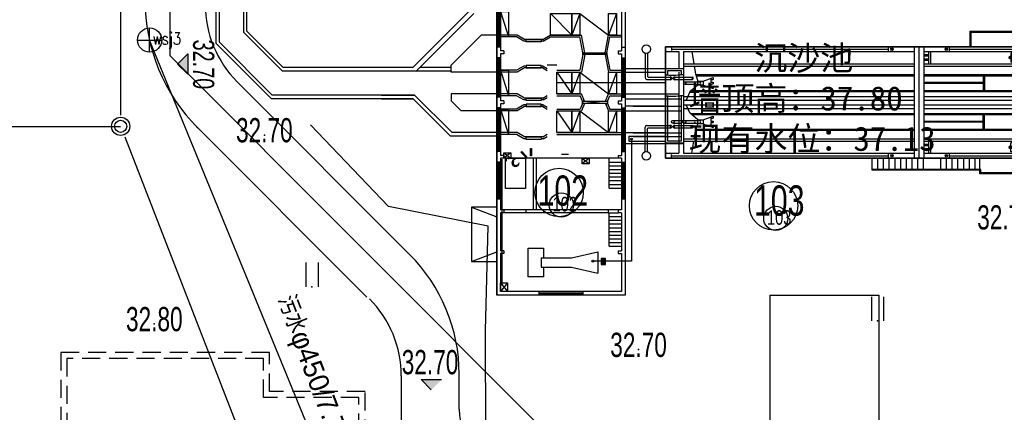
# Model space of a CAD drawing. Header units: millimetres. Extents: x 1371 to 38096, y 232 to 174236.
# Tile 74 of 84: x 19092 to 19173, y 87198 to 87230. Entities that reach past the tile are written whole.
import ezdxf
from ezdxf.enums import TextEntityAlignment as Align

# ---------------------------------------------------------------- set-up
doc = ezdxf.new("R2010")
doc.units = ezdxf.units.MM
doc.header["$LTSCALE"] = 10
doc.linetypes.add('DASHED', pattern=[0.75, 0.5, -0.25])
for name, color, linetype in [('0提标-单体内线', 31, 'Continuous'), ('0提标-单体外线', 1, 'Continuous'), ('0提标-单体编号-平面图', 3, 'Continuous'), ('0提标-单体编号-管线图', 2, 'Continuous'), ('dx', 8, 'Continuous'), ('LOCKUP', 7, 'Continuous'), ('厂内中水管', 4, '回用管'), ('原有管线', 7, 'Continuous'), ('图中说明', 7, 'Continuous'), ('污水', 180, 'Continuous'), ('雨水', 180, 'Continuous')]:
    doc.layers.add(name, color=color, linetype=linetype)
doc.styles.add('HZ', font='rs.shx', dxfattribs={"width": 0.8, "bigfont": 'hztxt.shx'})
doc.styles.add('SMEDI', font='smsim1.shx', dxfattribs={"width": 0.75, "bigfont": 'smfs.shx'})
doc.styles.add('songti', font='txt', dxfattribs={"width": 0.75})
doc.styles.get("Standard").update_dxf_attribs({"font": 'smsim.shx', "bigfont": 'smfs.shx'})
doc.styles.add('TSSD_Dimension', font='smsim.shx', dxfattribs={"width": 0.7, "bigfont": 'smfs.shx'})
doc.styles.add('宋体', font='smsim1.shx', dxfattribs={"bigfont": 'smfs.shx'})
doc.styles.add('黑体', font='smsim.shx', dxfattribs={"width": 0.75, "bigfont": 'smfs.shx'})
doc.linetypes.add('厂区污水管', pattern='A,4,-0.4,["WS",songti,S=0.4,R=0,X=-0.2,Y=-0.2],-0.4', length=4.8)
doc.linetypes.add('回用管', pattern='A,4,-0.5,["HY",songti,S=0.4,R=0,X=-0.2,Y=-0.2],-0.7', length=5.2)

# ---------------------------------------------------------------- blocks, each defined once
blk = doc.blocks.new('*U326')
at = {"extrusion": (0, 0, -1)}
blk.add_hatch(color=7, dxfattribs=at).paths.add_polyline_path([(-19124.866, 87200.45), (-19126.563, 87200.45), (-19125.715, 87199.602)])
at = {"layer": 'dx', "ltscale": 0.01, "extrusion": (0, 0, -1)}
blk.add_hatch(color=256, dxfattribs=at).paths.add_polyline_path([(-19105.585, 87227.355), (-19105.585, 87225.657), (-19104.736, 87226.506)])
blk = doc.blocks.new('污水')
at = {"layer": '污水'}
for p, q in [((0, -1), (0, 1)), ((-1, 0), (1, 0))]:
    blk.add_line(p, q, dxfattribs=at)
blk.add_circle((0, 0), 1, dxfattribs=at)
blk = doc.blocks.new('*U325')
at = {"layer": 'dx', "ltscale": 0.5, "extrusion": (0, 0, -1)}
for p, q in [((19105.585, 87227.355), (19104.736, 87226.506)), ((19105.585, 87227.355), (19105.585, 87225.657)), ((19105.585, 87225.657), (19104.736, 87226.506))]:
    blk.add_line(p, q, dxfattribs=at)
at = {"layer": 'dx', "ltscale": 0.5}
for p, q in [((19122.168, 87214.748), (19115.725, 87221.493)), ((19130.413, 87213.101), (19122.168, 87214.748)), ((19130.209, 87204.484), (19130.413, 87213.101)), ((19130.267, 87160.86), (19130.209, 87204.484))]:
    blk.add_line(p, q, dxfattribs=at)
at = {"layer": 'dx', "linetype": 'Continuous', "flags": 128}
for points in [[(19115.348, 87210.104), (19115.348, 87208.104)], [(19116.348, 87210.104), (19116.348, 87208.104)], [(19162.126, 87207.283), (19162.126, 87205.283)], [(19163.126, 87207.283), (19163.126, 87205.283)]]:
    blk.add_lwpolyline(points, dxfattribs=at)
at = {"layer": 'dx', "ltscale": 0.3}
for p in [(19111.907, 87220.64, 32.7), (19111.907, 87220.64, 32.7), (19115.848, 87208.104), (19162.626, 87205.283), (19102.806, 87205.036, 32.8), (19102.806, 87205.036, 32.8), (19142.856, 87202.913, 32.7), (19142.856, 87202.913, 32.7)]:
    blk.add_point(p, dxfattribs=at)
at = {"layer": '污水', "color": 8, "linetype": 'Continuous', "elevation": 32.577, "flags": 128}
blk.add_lwpolyline([(19135.994, 87146.682), (19102.417, 87228.487)], dxfattribs=at)
at = {"layer": '污水', "color": 8, "linetype": 'Continuous', "ltscale": 0.3}
blk.add_point((19102.417, 87228.487, 32.802), dxfattribs=at)
blk.add_blockref('污水', (19102.417, 87228.487, 32.577), dxfattribs=at)
at = {"layer": 'dx', "ltscale": 0.3, "style": '黑体', "width": 0.7}
for s, p in [('32.70', (19111.907, 87221.04, 32.7)), ('32.70', (19111.907, 87221.04, 32.7)), ('32.70', (19173.207, 87213.843, 32.7)), ('32.70', (19173.207, 87213.843, 32.7)), ('32.80', (19102.806, 87205.436, 32.8)), ('32.80', (19102.806, 87205.436, 32.8)), ('32.70', (19142.856, 87203.313, 32.7)), ('32.70', (19142.856, 87203.313, 32.7))]:
    blk.add_text(s, height=2, dxfattribs=at).set_placement(p, align=Align.MIDDLE)
at = {"layer": '污水', "color": 8, "linetype": 'Continuous', "ltscale": 0.3, "style": 'HZ', "width": 0.8}
blk.add_text('wsj3', height=1, dxfattribs=at).set_placement((19102.667, 87228.112, 32.802))
at = {"layer": '雨水', "color": 8, "linetype": 'Continuous', "ltscale": 0.3, "style": '宋体'}
blk.add_text('污水φ450/7.75      砼', height=1.65878, rotation=291.01273, dxfattribs=at).set_placement((19112.902, 87207.036, 25.55))
blk = doc.blocks.new('1111111111')
at = {"color": 8}
for p, q in [((18607.935, 87228.21), (18607.935, 87247.727)), ((18610.185, 87247.918), (18610.185, 87229.142)), ((18631.139, 87207.409), (18631.139, 87232.519)), ((18641.439, 87232.219), (18641.439, 87227.591)), ((18641.739, 87232.519), (18641.739, 87207.409)), ((18641.739, 87232.519), (18641.739, 87227.03)), ((18624.209, 87226.239), (18628.959, 87230.989)), ((18624.496, 87225.939), (18629.246, 87230.689)), ((18631.139, 87230.839), (18631.139, 87227.912)), ((18631.239, 87230.839), (18631.239, 87227.912)), ((18631.339, 87230.839), (18631.339, 87227.912)), ((18631.439, 87230.839), (18632.106, 87228.739)), ((18631.439, 87230.839), (18631.439, 87227.912)), ((18635.582, 87230.689), (18637.335, 87228.889)), ((18638.002, 87230.689), (18637.335, 87228.889)), ((18638.002, 87230.689), (18640.369, 87228.889)), ((18641.036, 87230.689), (18640.369, 87228.889)), ((18610.185, 87229.142), (18613.388, 87225.939)), ((18627.363, 87226.423), (18629.829, 87228.889)), ((18631.139, 87228.889), (18629.829, 87228.889)), ((18632.814, 87228.889), (18631.439, 87228.889)), ((18633.42, 87228.539), (18632.814, 87228.889)), ((18634.936, 87228.539), (18635.542, 87228.889)), ((18635.542, 87228.889), (18638.126, 87228.889)), ((18638.412, 87227.432), (18638.126, 87228.889)), ((18640.083, 87227.432), (18640.369, 87228.889)), ((18640.369, 87228.889), (18641.439, 87228.889)), ((18612.506, 87223.639), (18607.935, 87228.21)), ((18632.774, 87228.739), (18631.439, 87228.739)), ((18633.38, 87228.389), (18632.774, 87228.739)), ((18633.558, 87228.389), (18633.38, 87228.389)), ((18634.936, 87228.539), (18633.42, 87228.539)), ((18634.976, 87228.389), (18634.799, 87228.389)), ((18634.976, 87228.389), (18635.582, 87228.739)), ((18635.582, 87228.739), (18638.002, 87228.739)), ((18638.259, 87227.432), (18638.002, 87228.739)), ((18640.235, 87227.432), (18640.492, 87228.739)), ((18640.492, 87228.739), (18641.439, 87228.739)), ((18631.139, 87227.912), (18631.139, 87227.03)), ((18631.439, 87227.912), (18631.139, 87227.912)), ((18631.439, 87227.912), (18631.439, 87227.591)), ((18631.717, 87227.591), (18631.439, 87227.591)), ((18631.439, 87227.351), (18631.439, 87227.03)), ((18631.717, 87227.351), (18631.439, 87227.351)), ((18631.439, 87227.351), (18631.439, 87227.03)), ((18631.717, 87227.591), (18631.717, 87227.351)), ((18638.259, 87227.297), (18638.002, 87225.989)), ((18638.412, 87227.297), (18638.126, 87225.839)), ((18638.259, 87227.432), (18638.259, 87227.297)), ((18638.412, 87227.432), (18638.259, 87227.432)), ((18638.412, 87227.297), (18638.259, 87227.297)), ((18640.072, 87227.435), (18638.412, 87227.297)), ((18640.083, 87227.432), (18640.235, 87227.432)), ((18640.083, 87227.297), (18640.235, 87227.297)), ((18640.083, 87227.297), (18640.369, 87225.839)), ((18640.235, 87227.432), (18640.235, 87227.297)), ((18640.235, 87227.297), (18640.492, 87225.989)), ((18641.161, 87227.591), (18641.439, 87227.591)), ((18641.161, 87227.591), (18641.161, 87227.351)), ((18641.161, 87227.351), (18641.439, 87227.351)), ((18641.439, 87227.912), (18641.739, 87227.912)), ((18641.439, 87227.351), (18641.439, 87227.03)), ((18641.439, 87227.351), (18641.439, 87227.03)), ((18631.139, 87227.03), (18631.139, 87223.78)), ((18631.439, 87227.03), (18631.139, 87227.03)), ((18631.239, 87227.03), (18631.239, 87223.78)), ((18631.339, 87227.03), (18631.339, 87223.78)), ((18631.439, 87227.03), (18631.439, 87223.78)), ((18641.439, 87227.03), (18641.439, 87223.78)), ((18641.439, 87227.03), (18641.739, 87227.03)), ((18641.539, 87227.03), (18641.539, 87223.78)), ((18641.639, 87227.03), (18641.639, 87223.78)), ((18641.739, 87227.03), (18641.739, 87223.78)), ((18613.388, 87225.939), (18624.333, 87225.939)), ((18621.607, 87226.239), (18624.209, 87226.239)), ((18624.333, 87225.939), (18627.363, 87225.939)), ((18624.796, 87226.239), (18627.363, 87226.239)), ((18627.363, 87225.839), (18627.363, 87226.423)), ((18631.139, 87225.839), (18627.363, 87225.839)), ((18631.439, 87225.989), (18632.106, 87223.889)), ((18632.774, 87225.989), (18631.439, 87225.989)), ((18632.814, 87225.839), (18631.439, 87225.839)), ((18633.38, 87226.339), (18632.774, 87225.989)), ((18633.42, 87226.189), (18632.814, 87225.839)), ((18633.558, 87226.339), (18633.38, 87226.339)), ((18634.936, 87226.189), (18633.42, 87226.189)), ((18634.976, 87226.339), (18634.799, 87226.339)), ((18634.936, 87226.189), (18635.307, 87225.975)), ((18634.976, 87226.339), (18635.307, 87226.148)), ((18636.107, 87226.417), (18635.307, 87226.417)), ((18636.107, 87225.989), (18638.002, 87225.989)), ((18636.107, 87225.839), (18637.335, 87224.039)), ((18636.107, 87225.839), (18638.126, 87225.839)), ((18638.002, 87225.839), (18637.335, 87224.039)), ((18638.002, 87225.839), (18640.369, 87224.039)), ((18641.036, 87225.839), (18640.369, 87224.039)), ((18640.369, 87225.839), (18641.439, 87225.839)), ((18640.492, 87225.989), (18641.439, 87225.989)), ((18641.739, 87226.139), (18645.078, 87226.139)), ((18641.739, 87225.839), (18645.078, 87225.839)), ((18645.078, 87224.939), (18636.107, 87224.939)), ((18627.363, 87224.039), (18627.363, 87223.455)), ((18631.139, 87224.039), (18627.363, 87224.039)), ((18632.814, 87224.039), (18631.439, 87224.039)), ((18633.42, 87223.689), (18632.814, 87224.039)), ((18636.107, 87224.039), (18638.126, 87224.039)), ((18638.377, 87223.428), (18638.126, 87224.039)), ((18640.117, 87223.428), (18640.369, 87224.039)), ((18640.369, 87224.039), (18641.439, 87224.039)), ((18641.739, 87224.039), (18645.078, 87224.039)), ((18624.209, 87223.639), (18612.506, 87223.639)), ((18621.607, 87223.939), (18624.333, 87223.939)), ((18621.607, 87223.639), (18624.209, 87223.639)), ((18624.209, 87223.639), (18627.309, 87220.539)), ((18624.333, 87223.939), (18627.433, 87220.839)), ((18627.363, 87223.455), (18628.179, 87222.639)), ((18631.139, 87223.78), (18631.139, 87222.898)), ((18631.439, 87223.78), (18631.139, 87223.78)), ((18632.774, 87223.889), (18631.439, 87223.889)), ((18631.439, 87223.78), (18631.439, 87223.459)), ((18631.717, 87223.459), (18631.439, 87223.459)), ((18631.439, 87223.219), (18631.439, 87222.898)), ((18631.717, 87223.219), (18631.439, 87223.219)), ((18631.439, 87223.219), (18631.439, 87222.898)), ((18631.717, 87223.459), (18631.717, 87223.219)), ((18633.38, 87223.539), (18632.774, 87223.889)), ((18633.558, 87223.539), (18633.38, 87223.539)), ((18634.936, 87223.689), (18633.42, 87223.689)), ((18634.976, 87223.539), (18634.799, 87223.539)), ((18634.936, 87223.689), (18635.307, 87223.904)), ((18634.976, 87223.539), (18635.307, 87223.731)), ((18636.107, 87223.889), (18638.025, 87223.889)), ((18638.215, 87223.428), (18638.025, 87223.889)), ((18638.215, 87223.251), (18638.025, 87222.789)), ((18638.377, 87223.251), (18638.126, 87222.639)), ((18638.215, 87223.428), (18638.215, 87223.251)), ((18638.377, 87223.428), (18638.215, 87223.428)), ((18638.377, 87223.251), (18638.215, 87223.251)), ((18640.117, 87223.428), (18638.377, 87223.251)), ((18640.117, 87223.428), (18640.279, 87223.428)), ((18640.117, 87223.251), (18640.279, 87223.251)), ((18640.117, 87223.251), (18640.369, 87222.639)), ((18640.279, 87223.428), (18640.469, 87223.889)), ((18640.279, 87223.428), (18640.279, 87223.251)), ((18640.279, 87223.251), (18640.469, 87222.789)), ((18640.469, 87223.889), (18641.439, 87223.889)), ((18641.161, 87223.459), (18641.439, 87223.459)), ((18641.161, 87223.459), (18641.161, 87223.219)), ((18641.161, 87223.219), (18641.439, 87223.219)), ((18641.439, 87223.78), (18641.439, 87223.459)), ((18641.439, 87223.78), (18641.739, 87223.78)), ((18641.439, 87223.219), (18641.439, 87222.898)), ((18641.439, 87223.219), (18641.439, 87222.898)), ((18641.739, 87223.78), (18641.739, 87222.898)), ((18641.739, 87223.639), (18645.078, 87223.639)), ((18631.139, 87222.639), (18628.179, 87222.639)), ((18631.139, 87222.898), (18631.139, 87219.28)), ((18631.439, 87222.898), (18631.139, 87222.898)), ((18631.239, 87222.898), (18631.239, 87219.28)), ((18631.339, 87222.898), (18631.339, 87219.28)), ((18631.439, 87222.898), (18631.439, 87219.28)), ((18631.439, 87222.789), (18632.106, 87220.689)), ((18632.774, 87222.789), (18631.439, 87222.789)), ((18632.814, 87222.639), (18631.439, 87222.639)), ((18633.38, 87223.139), (18632.774, 87222.789)), ((18633.42, 87222.989), (18632.814, 87222.639)), ((18633.558, 87223.139), (18633.38, 87223.139)), ((18634.936, 87222.989), (18633.42, 87222.989)), ((18634.976, 87223.139), (18634.799, 87223.139)), ((18634.936, 87222.989), (18635.307, 87222.775)), ((18634.976, 87223.139), (18635.307, 87222.948)), ((18636.107, 87222.789), (18638.025, 87222.789)), ((18636.107, 87222.639), (18637.335, 87220.839)), ((18636.107, 87222.639), (18638.126, 87222.639)), ((18638.002, 87222.639), (18637.335, 87220.839)), ((18638.002, 87222.639), (18640.369, 87220.839)), ((18641.036, 87222.639), (18640.369, 87220.839)), ((18640.369, 87222.639), (18641.439, 87222.639)), ((18640.469, 87222.789), (18641.439, 87222.789)), ((18641.439, 87222.898), (18641.439, 87219.28)), ((18641.439, 87222.898), (18641.739, 87222.898)), ((18641.539, 87222.898), (18641.539, 87219.28)), ((18641.639, 87222.898), (18641.639, 87219.28)), ((18641.739, 87223.039), (18645.078, 87223.039)), ((18641.739, 87222.898), (18641.739, 87219.28)), ((18641.739, 87222.639), (18645.078, 87222.639)), ((18631.139, 87220.839), (18627.433, 87220.839)), ((18632.814, 87220.839), (18631.439, 87220.839)), ((18633.42, 87220.489), (18632.814, 87220.839)), ((18636.107, 87220.839), (18641.439, 87220.839)), ((18641.739, 87220.839), (18645.078, 87220.839)), ((18631.139, 87220.539), (18627.309, 87220.539)), ((18632.774, 87220.689), (18631.439, 87220.689)), ((18633.38, 87220.339), (18632.774, 87220.689)), ((18633.558, 87220.339), (18633.38, 87220.339)), ((18634.936, 87220.489), (18633.42, 87220.489)), ((18634.976, 87220.339), (18634.799, 87220.339)), ((18634.936, 87220.489), (18635.307, 87220.704)), ((18634.976, 87220.339), (18635.307, 87220.531)), ((18636.107, 87220.689), (18641.439, 87220.689)), ((18641.739, 87219.939), (18645.078, 87219.939)), ((18642.039, 87220.539), (18642.039, 87220.139)), ((18642.039, 87220.539), (18645.078, 87220.539)), ((18642.039, 87220.139), (18645.078, 87220.139)), ((18642.281, 87220.312), (18642.281, 87210.228)), ((18631.139, 87219.28), (18631.139, 87218.398)), ((18631.439, 87219.28), (18631.139, 87219.28)), ((18631.439, 87219.28), (18631.439, 87218.959)), ((18631.717, 87219.17), (18632.283, 87218.719)), ((18632.283, 87219.17), (18631.717, 87218.719)), ((18641.439, 87219.28), (18641.439, 87218.959)), ((18641.439, 87219.28), (18641.739, 87219.28)), ((18641.739, 87219.28), (18641.739, 87218.398)), ((18631.139, 87218.398), (18631.139, 87215.349)), ((18631.439, 87218.398), (18631.139, 87218.398)), ((18631.239, 87218.398), (18631.239, 87215.349)), ((18631.339, 87218.398), (18631.339, 87215.349)), ((18631.717, 87218.959), (18631.439, 87218.959)), ((18631.439, 87218.719), (18631.439, 87218.398)), ((18641.439, 87218.719), (18631.439, 87218.719)), ((18631.439, 87218.398), (18631.439, 87215.349)), ((18631.558, 87218.635), (18631.558, 87208.241)), ((18631.717, 87218.959), (18631.717, 87218.719)), ((18631.912, 87218.78), (18631.912, 87218.495)), ((18632.118, 87218.635), (18632.118, 87218.783)), ((18634.139, 87218.719), (18634.139, 87214.459)), ((18634.379, 87218.719), (18634.379, 87214.459)), ((18636.483, 87219.072), (18637.053, 87219.072)), ((18638.203, 87218.719), (18638.769, 87218.268)), ((18638.769, 87218.719), (18638.203, 87218.268)), ((18640.439, 87216.259), (18640.439, 87218.719)), ((18640.439, 87218.412), (18641.439, 87218.412)), ((18641.161, 87218.959), (18641.439, 87218.959)), ((18641.161, 87218.959), (18641.161, 87218.719)), ((18641.439, 87218.719), (18641.439, 87218.398)), ((18641.439, 87218.719), (18641.439, 87218.398)), ((18641.439, 87218.398), (18641.439, 87215.349)), ((18641.439, 87218.398), (18641.739, 87218.398)), ((18641.539, 87218.398), (18641.539, 87215.349)), ((18641.639, 87218.398), (18641.639, 87215.349)), ((18641.739, 87218.398), (18641.739, 87215.349)), ((18640.439, 87218.104), (18641.439, 87218.104)), ((18640.439, 87217.797), (18641.439, 87217.797)), ((18640.439, 87217.489), (18641.439, 87217.489)), ((18640.439, 87217.182), (18641.439, 87217.182)), ((18640.439, 87216.874), (18641.439, 87216.874)), ((18640.439, 87216.567), (18641.439, 87216.567)), ((18640.439, 87216.259), (18641.439, 87216.259)), ((18631.139, 87215.349), (18631.139, 87207.409)), ((18631.439, 87215.349), (18631.139, 87215.349)), ((18631.439, 87215.349), (18631.439, 87214.459)), ((18641.439, 87215.349), (18641.439, 87214.459)), ((18641.739, 87215.349), (18641.439, 87215.349)), ((18641.739, 87215.349), (18641.739, 87207.409)), ((18629.046, 87214.674), (18631.139, 87213.887)), ((18629.046, 87214.674), (18629.046, 87210.204)), ((18631.139, 87214.674), (18629.046, 87214.674)), ((18640.357, 87214.459), (18631.439, 87214.459)), ((18631.717, 87214.459), (18631.717, 87214.219)), ((18633.544, 87214.459), (18633.544, 87214.219)), ((18635.005, 87214.459), (18635.005, 87214.219)), ((18641.161, 87214.459), (18640.357, 87214.459)), ((18640.357, 87214.459), (18640.357, 87214.219)), ((18641.161, 87214.459), (18641.161, 87214.219)), ((18641.439, 87214.459), (18641.161, 87214.459)), ((18640.357, 87214.219), (18631.439, 87214.219)), ((18631.439, 87214.219), (18631.439, 87211.084)), ((18640.357, 87214.219), (18641.161, 87214.219)), ((18640.439, 87211.452), (18640.439, 87214.219)), ((18640.439, 87213.912), (18641.439, 87213.912)), ((18640.439, 87213.604), (18641.439, 87213.604)), ((18641.439, 87214.219), (18641.161, 87214.219)), ((18641.439, 87214.219), (18641.439, 87211.084)), ((18640.439, 87213.297), (18641.439, 87213.297)), ((18640.439, 87212.989), (18641.439, 87212.989)), ((18640.439, 87212.682), (18641.439, 87212.682)), ((18640.439, 87212.374), (18641.439, 87212.374)), ((18640.439, 87212.067), (18641.439, 87212.067)), ((18629.046, 87210.204), (18631.139, 87210.991)), ((18631.717, 87211.084), (18631.439, 87211.084)), ((18631.717, 87211.084), (18631.717, 87210.844)), ((18637.32, 87210.496), (18639.478, 87210.986)), ((18639.478, 87210.986), (18639.478, 87209.232)), ((18640.439, 87211.759), (18641.439, 87211.759)), ((18640.439, 87211.452), (18641.439, 87211.452)), ((18641.161, 87211.084), (18641.439, 87211.084)), ((18641.161, 87211.084), (18641.161, 87210.844)), ((18641.739, 87211.405), (18641.739, 87210.523)), ((18629.046, 87210.204), (18631.139, 87210.204)), ((18631.439, 87210.844), (18631.439, 87207.709)), ((18631.717, 87210.844), (18631.439, 87210.844)), ((18634.811, 87210.496), (18634.811, 87209.723)), ((18634.811, 87210.496), (18637.32, 87210.496)), ((18642.281, 87210.228), (18639.065, 87210.228)), ((18640.11, 87210.315), (18639.767, 87210.315)), ((18640.11, 87210.194), (18639.767, 87210.194)), ((18639.863, 87210.433), (18639.863, 87209.955)), ((18639.939, 87210.433), (18639.939, 87209.955)), ((18640.025, 87210.433), (18640.025, 87209.955)), ((18641.161, 87210.844), (18641.439, 87210.844)), ((18641.439, 87210.844), (18641.439, 87207.709)), ((18634.811, 87209.723), (18637.32, 87209.723)), ((18637.32, 87209.723), (18639.478, 87209.232)), ((18631.439, 87208.428), (18632.005, 87207.709)), ((18632.005, 87208.428), (18631.439, 87207.709)), ((18641.739, 87207.409), (18631.139, 87207.409)), ((18634.622, 87207.409), (18631.139, 87207.409)), ((18634.622, 87207.709), (18631.439, 87207.709)), ((18634.622, 87207.709), (18634.622, 87207.409)), ((18638.256, 87207.709), (18634.622, 87207.709)), ((18638.256, 87207.586), (18634.622, 87207.586)), ((18638.256, 87207.536), (18634.622, 87207.536)), ((18638.256, 87207.409), (18634.622, 87207.409)), ((18638.256, 87207.709), (18638.256, 87207.409)), ((18641.439, 87207.709), (18638.256, 87207.709)), ((18641.739, 87207.409), (18638.256, 87207.409))]:
    blk.add_line(p, q, dxfattribs=at)
for points in [[(18624.333, 87223.939), (18612.56, 87223.939), (18608.185, 87228.313), (18608.185, 87247.727)], [(18610.435, 87247.918), (18610.435, 87229.245), (18613.442, 87226.239), (18624.209, 87226.239)], [(18635.007, 87209.723), (18635.007, 87208.924), (18633.714, 87208.924), (18633.714, 87211.294), (18635.007, 87211.294), (18635.007, 87210.496)]]:
    blk.add_lwpolyline(points, dxfattribs=at)
for points in [[(18641.739, 87232.519), (18641.739, 87207.409), (18631.139, 87207.409), (18631.139, 87232.519)], [(18632.106, 87230.839), (18632.106, 87228.739), (18631.439, 87228.739), (18631.439, 87230.839)], [(18637.335, 87230.689), (18637.335, 87228.889), (18635.582, 87228.889), (18635.582, 87230.689)], [(18638.002, 87230.689), (18638.002, 87228.889), (18637.335, 87228.889), (18637.335, 87230.689)], [(18641.036, 87230.689), (18641.036, 87228.889), (18640.369, 87228.889), (18640.369, 87230.689)], [(18634.799, 87228.539), (18634.799, 87228.332), (18633.558, 87228.332), (18633.558, 87228.539)], [(18640.235, 87227.432), (18640.235, 87227.297), (18638.259, 87227.297), (18638.259, 87227.432)], [(18632.106, 87225.989), (18632.106, 87223.889), (18631.439, 87223.889), (18631.439, 87225.989)], [(18634.799, 87226.189), (18634.799, 87226.396), (18633.558, 87226.396), (18633.558, 87226.189)], [(18637.335, 87225.839), (18637.335, 87224.039), (18636.107, 87224.039), (18636.107, 87225.839)], [(18638.002, 87225.839), (18638.002, 87224.039), (18637.335, 87224.039), (18637.335, 87225.839)], [(18641.036, 87225.839), (18641.036, 87224.039), (18640.369, 87224.039), (18640.369, 87225.839)], [(18634.799, 87223.689), (18634.799, 87223.482), (18633.558, 87223.482), (18633.558, 87223.689)], [(18634.799, 87222.989), (18634.799, 87223.196), (18633.558, 87223.196), (18633.558, 87222.989)], [(18640.279, 87223.428), (18640.279, 87223.251), (18638.215, 87223.251), (18638.215, 87223.428)], [(18632.106, 87222.789), (18632.106, 87220.689), (18631.439, 87220.689), (18631.439, 87222.789)], [(18637.335, 87222.639), (18637.335, 87220.839), (18636.107, 87220.839), (18636.107, 87222.639)], [(18638.002, 87222.639), (18638.002, 87220.839), (18637.335, 87220.839), (18637.335, 87222.639)], [(18641.036, 87222.639), (18641.036, 87220.839), (18640.369, 87220.839), (18640.369, 87222.639)], [(18634.799, 87220.489), (18634.799, 87220.282), (18633.558, 87220.282), (18633.558, 87220.489)], [(18631.717, 87218.719), (18631.717, 87219.17), (18632.283, 87219.17), (18632.283, 87218.719)], [(18633.192, 87219.282), (18633.626, 87218.849), (18633.565, 87218.788), (18633.131, 87219.221)], [(18633.993, 87219.537), (18633.993, 87218.924), (18633.907, 87218.924), (18633.907, 87219.537)], [(18633.512, 87218.719), (18633.512, 87216.223), (18631.863, 87216.223), (18631.863, 87218.719)], [(18638.203, 87218.268), (18638.203, 87218.719), (18638.769, 87218.719), (18638.769, 87218.268)], [(18639.767, 87210.433), (18639.767, 87209.955), (18640.11, 87209.955), (18640.11, 87210.433)], [(18631.439, 87207.709), (18631.439, 87208.428), (18632.005, 87208.428), (18632.005, 87207.709)]]:
    blk.add_lwpolyline(points, close=True, dxfattribs=at)
for centre in [(18642.281, 87220.312), (18639.065, 87210.228)]:
    blk.add_circle(centre, 0.078, dxfattribs=at)
for centre, radius, start, end in [((18632.683, 87218.345), 0.302, 89.26308, 358.6042), ((18632.688, 87218.345), 0.214, 132.16653, 315)]:
    blk.add_arc(centre, radius, start, end, dxfattribs=at)
blk = doc.blocks.new('xigeshan')
at = {"color": 8}
for p, q in [((18670.278, 87229.232), (18677.078, 87229.232)), ((18670.278, 87227.932), (18670.278, 87229.232)), ((18670.378, 87227.932), (18670.378, 87229.132)), ((18670.378, 87229.132), (18676.978, 87229.132)), ((18676.978, 87227.932), (18676.978, 87229.132)), ((18677.078, 87226.232), (18677.078, 87229.232)), ((18643.398, 87227.393), (18643.398, 87225.382)), ((18643.598, 87227.393), (18643.598, 87225.482)), ((18676.978, 87227.932), (18645.078, 87227.932)), ((18645.078, 87227.932), (18645.078, 87218.732)), ((18645.078, 87227.532), (18645.078, 87227.932)), ((18645.078, 87227.932), (18676.978, 87227.932)), ((18645.078, 87227.532), (18646.178, 87227.532)), ((18645.594, 87227.87), (18645.594, 87227.618)), ((18645.594, 87227.744), (18663.535, 87227.744)), ((18646.178, 87227.532), (18646.178, 87226.132)), ((18646.578, 87227.532), (18646.578, 87219.132)), ((18646.578, 87227.532), (18665.657, 87227.532)), ((18647.256, 87227.532), (18647.428, 87226.532)), ((18663.535, 87227.532), (18663.535, 87227.932)), ((18665.657, 87227.932), (18665.657, 87218.732)), ((18666.057, 87218.732), (18666.057, 87227.932)), ((18666.457, 87227.932), (18666.457, 87218.732)), ((18666.457, 87227.532), (18673.778, 87227.532)), ((18666.831, 87227.532), (18666.831, 87226.532)), ((18667.001, 87227.532), (18667.001, 87226.532)), ((18668.579, 87227.532), (18668.579, 87227.932)), ((18668.579, 87227.732), (18676.003, 87227.732)), ((18673.642, 87227.402), (18673.642, 87227.169)), ((18674.086, 87227.402), (18673.642, 87227.402)), ((18673.778, 87226.532), (18673.778, 87227.532)), ((18674.086, 87227.532), (18675.282, 87227.532)), ((18676.003, 87227.858), (18676.003, 87227.606)), ((18676.978, 87218.732), (18676.978, 87227.932)), ((18676.978, 87227.932), (18676.978, 87217.532)), ((18646.578, 87226.532), (18665.657, 87226.532)), ((18666.831, 87227.254), (18666.457, 87227.254)), ((18666.831, 87227.153), (18666.457, 87227.153)), ((18666.831, 87226.911), (18666.457, 87226.911)), ((18666.831, 87226.81), (18666.457, 87226.81)), ((18666.457, 87226.532), (18673.778, 87226.532)), ((18673.545, 87227.129), (18673.738, 87226.936)), ((18673.738, 87227.129), (18673.545, 87226.936)), ((18673.642, 87227.033), (18673.642, 87227.032)), ((18673.642, 87226.896), (18673.642, 87226.662)), ((18674.086, 87226.662), (18673.642, 87226.662)), ((18674.292, 87226.532), (18675.282, 87226.532)), ((18642.398, 87226.132), (18646.578, 87226.132)), ((18642.398, 87225.832), (18645.078, 87225.832)), ((18645.078, 87225.603), (18645.078, 87226.132)), ((18645.078, 87226.132), (18646.578, 87226.132)), ((18645.278, 87225.61), (18645.278, 87225.982)), ((18645.278, 87225.982), (18646.378, 87225.982)), ((18646.178, 87225.832), (18646.178, 87219.132)), ((18646.378, 87225.982), (18646.378, 87225.633)), ((18646.578, 87226.332), (18665.657, 87226.332)), ((18646.578, 87226.132), (18646.578, 87225.645)), ((18647.463, 87226.332), (18647.571, 87225.706)), ((18647.571, 87225.706), (18647.766, 87225.098)), ((18647.595, 87225.632), (18665.657, 87225.632)), ((18666.457, 87226.332), (18674.378, 87226.332)), ((18666.457, 87225.632), (18674.378, 87225.632)), ((18671.36, 87225.632), (18671.36, 87224.232)), ((18671.478, 87225.632), (18671.478, 87224.232)), ((18674.378, 87226.332), (18674.378, 87223.832)), ((18674.578, 87226.332), (18676.578, 87226.332)), ((18674.578, 87226.332), (18676.578, 87226.332)), ((18674.578, 87226.332), (18674.578, 87223.532)), ((18676.578, 87226.332), (18676.578, 87218.732)), ((18676.978, 87226.232), (18717.428, 87226.232)), ((18676.978, 87225.932), (18717.382, 87225.932)), ((18643.548, 87225.232), (18645.509, 87225.232)), ((18643.648, 87225.432), (18645.509, 87225.432)), ((18645.509, 87225.183), (18645.84, 87225.481)), ((18645.509, 87225.481), (18645.84, 87225.183)), ((18645.509, 87225.481), (18645.509, 87225.183)), ((18645.84, 87225.481), (18645.84, 87225.332)), ((18645.84, 87225.432), (18647.311, 87225.432)), ((18645.84, 87225.332), (18645.84, 87225.183)), ((18645.84, 87225.232), (18647.311, 87225.232)), ((18646.678, 87225.032), (18647.934, 87225.032)), ((18646.678, 87224.832), (18647.934, 87224.832)), ((18647.627, 87225.532), (18665.657, 87225.532)), ((18648.193, 87225.098), (18649.037, 87225.39)), ((18648.843, 87225.238), (18649.037, 87225.238)), ((18648.843, 87225.238), (18648.843, 87224.997)), ((18648.843, 87224.997), (18649.037, 87224.997)), ((18648.843, 87224.867), (18648.843, 87224.626)), ((18648.843, 87224.867), (18649.037, 87224.867)), ((18649.037, 87225.39), (18649.037, 87225.238)), ((18649.037, 87224.997), (18649.037, 87224.867)), ((18666.457, 87225.532), (18674.378, 87225.532)), ((18671.36, 87224.97), (18666.457, 87224.97)), ((18671.36, 87224.894), (18666.457, 87224.894)), ((18674.078, 87225.532), (18674.078, 87224.332)), ((18642.398, 87224.032), (18646.178, 87224.032)), ((18647.09, 87224.2), (18646.785, 87223.532)), ((18647.766, 87224.766), (18647.09, 87224.2)), ((18647.128, 87224.232), (18665.657, 87224.232)), ((18647.248, 87224.332), (18665.657, 87224.332)), ((18648.193, 87224.766), (18649.037, 87224.475)), ((18648.843, 87224.626), (18649.037, 87224.626)), ((18649.037, 87224.626), (18649.037, 87224.475)), ((18666.457, 87224.332), (18674.378, 87224.332)), ((18666.457, 87224.232), (18674.378, 87224.232)), ((18642.398, 87223.632), (18645.078, 87223.632)), ((18645.078, 87219.982), (18645.078, 87223.868)), ((18645.078, 87223.632), (18646.378, 87223.632)), ((18645.278, 87220.132), (18645.278, 87223.875)), ((18646.378, 87223.898), (18646.378, 87220.132)), ((18646.578, 87223.91), (18646.578, 87219.982)), ((18646.578, 87223.832), (18665.657, 87223.832)), ((18646.578, 87223.532), (18665.657, 87223.532)), ((18666.457, 87223.832), (18674.378, 87223.832)), ((18666.457, 87223.532), (18674.378, 87223.532)), ((18674.378, 87223.132), (18674.378, 87223.532)), ((18674.578, 87223.532), (18676.578, 87223.532)), ((18674.578, 87223.532), (18676.578, 87223.532)), ((18676.978, 87223.932), (18680.302, 87223.932)), ((18676.978, 87223.632), (18679.578, 87223.632)), ((18678.978, 87223.032), (18679.578, 87223.632)), ((18679.102, 87222.732), (18680.302, 87223.932)), ((18679.931, 87220.732), (18683.131, 87223.932)), ((18680.055, 87220.432), (18683.255, 87223.632)), ((18683.131, 87223.932), (18717.454, 87223.932)), ((18683.255, 87223.632), (18717.522, 87223.632)), ((18642.398, 87223.032), (18645.078, 87223.032)), ((18642.398, 87222.632), (18645.078, 87222.632)), ((18645.078, 87223.032), (18646.378, 87223.032)), ((18645.078, 87222.632), (18646.378, 87222.632)), ((18646.578, 87223.132), (18665.657, 87223.132)), ((18646.578, 87222.832), (18665.657, 87222.832)), ((18647.09, 87222.464), (18646.785, 87223.132)), ((18647.766, 87221.898), (18647.09, 87222.464)), ((18647.128, 87222.432), (18665.657, 87222.432)), ((18666.457, 87223.132), (18674.378, 87223.132)), ((18666.457, 87222.832), (18674.378, 87222.832)), ((18666.457, 87222.432), (18674.378, 87222.432)), ((18671.36, 87221.032), (18671.36, 87222.432)), ((18671.478, 87221.032), (18671.478, 87222.432)), ((18674.378, 87222.832), (18674.378, 87220.332)), ((18674.578, 87223.132), (18676.578, 87223.132)), ((18674.578, 87223.132), (18676.578, 87223.132)), ((18674.578, 87220.332), (18674.578, 87223.132)), ((18676.978, 87223.032), (18678.978, 87223.032)), ((18676.978, 87222.732), (18679.102, 87222.732)), ((18645.692, 87221.832), (18646.393, 87221.832)), ((18645.692, 87221.632), (18646.393, 87221.632)), ((18646.393, 87221.583), (18646.562, 87221.881)), ((18646.393, 87221.881), (18646.562, 87221.583)), ((18646.393, 87221.881), (18646.393, 87221.583)), ((18646.562, 87221.881), (18646.562, 87221.732)), ((18646.562, 87221.832), (18646.948, 87221.832)), ((18646.562, 87221.732), (18646.562, 87221.583)), ((18646.562, 87221.632), (18646.948, 87221.632)), ((18646.678, 87221.832), (18647.934, 87221.832)), ((18646.678, 87221.632), (18647.934, 87221.632)), ((18647.248, 87222.332), (18665.657, 87222.332)), ((18647.571, 87220.958), (18647.766, 87221.566)), ((18648.193, 87221.898), (18649.037, 87222.19)), ((18648.193, 87221.566), (18649.037, 87221.275)), ((18648.843, 87222.038), (18649.037, 87222.038)), ((18648.843, 87222.038), (18648.843, 87221.797)), ((18648.843, 87221.797), (18649.037, 87221.797)), ((18648.843, 87221.667), (18648.843, 87221.426)), ((18648.843, 87221.667), (18649.037, 87221.667)), ((18649.037, 87222.19), (18649.037, 87222.038)), ((18649.037, 87221.797), (18649.037, 87221.667)), ((18666.457, 87222.332), (18674.378, 87222.332)), ((18671.36, 87221.77), (18666.457, 87221.77)), ((18671.36, 87221.694), (18666.457, 87221.694)), ((18674.078, 87221.132), (18674.078, 87222.332)), ((18642.398, 87220.832), (18645.078, 87220.832)), ((18643.398, 87219.272), (18643.398, 87221.282)), ((18643.548, 87221.432), (18645.509, 87221.432)), ((18643.598, 87219.272), (18643.598, 87221.182)), ((18643.648, 87221.232), (18645.509, 87221.232)), ((18645.078, 87220.832), (18646.378, 87220.832)), ((18645.509, 87221.481), (18645.84, 87221.183)), ((18645.509, 87221.183), (18645.84, 87221.481)), ((18645.509, 87221.183), (18645.509, 87221.481)), ((18645.84, 87221.332), (18645.84, 87221.481)), ((18645.84, 87221.432), (18647.307, 87221.432)), ((18645.84, 87221.183), (18645.84, 87221.332)), ((18645.84, 87221.232), (18647.307, 87221.232)), ((18647.463, 87220.332), (18647.571, 87220.958)), ((18647.595, 87221.032), (18665.657, 87221.032)), ((18647.627, 87221.132), (18665.657, 87221.132)), ((18648.843, 87221.426), (18649.037, 87221.426)), ((18649.037, 87221.426), (18649.037, 87221.275)), ((18666.457, 87221.132), (18674.378, 87221.132)), ((18666.457, 87221.032), (18674.378, 87221.032)), ((18642.384, 87219.931), (18646.564, 87219.931)), ((18642.398, 87220.532), (18645.078, 87220.532)), ((18642.398, 87220.132), (18645.078, 87220.132)), ((18645.078, 87220.532), (18646.378, 87220.532)), ((18646.578, 87219.982), (18645.078, 87219.982)), ((18646.378, 87220.132), (18645.278, 87220.132)), ((18646.578, 87220.332), (18665.657, 87220.332)), ((18646.578, 87220.132), (18665.657, 87220.132)), ((18647.256, 87219.132), (18647.428, 87220.132)), ((18666.457, 87220.332), (18674.378, 87220.332)), ((18666.457, 87220.132), (18673.778, 87220.132)), ((18666.457, 87220.132), (18675.282, 87220.132)), ((18666.831, 87220.132), (18666.831, 87219.132)), ((18667.001, 87220.132), (18667.001, 87219.132)), ((18673.642, 87219.769), (18673.642, 87220.002)), ((18674.086, 87220.002), (18673.642, 87220.002)), ((18673.778, 87220.132), (18673.778, 87219.132)), ((18674.292, 87220.132), (18675.282, 87220.132)), ((18674.578, 87220.332), (18676.578, 87220.332)), ((18674.578, 87220.332), (18676.578, 87220.332)), ((18676.978, 87220.732), (18679.931, 87220.732)), ((18676.978, 87220.432), (18680.055, 87220.432)), ((18677.078, 87220.432), (18677.078, 87217.432)), ((18645.078, 87219.132), (18645.078, 87218.732)), ((18645.078, 87219.132), (18646.178, 87219.132)), ((18646.578, 87219.132), (18665.657, 87219.132)), ((18663.535, 87218.732), (18663.535, 87219.132)), ((18666.831, 87219.854), (18666.457, 87219.854)), ((18666.831, 87219.753), (18666.457, 87219.753)), ((18666.831, 87219.511), (18666.457, 87219.511)), ((18666.831, 87219.41), (18666.457, 87219.41)), ((18666.457, 87219.132), (18673.778, 87219.132)), ((18666.457, 87219.132), (18675.282, 87219.132)), ((18668.579, 87218.732), (18668.579, 87219.132)), ((18673.545, 87219.536), (18673.738, 87219.729)), ((18673.738, 87219.536), (18673.545, 87219.729)), ((18673.642, 87219.632), (18673.642, 87219.633)), ((18673.642, 87219.262), (18673.642, 87219.496)), ((18674.086, 87219.262), (18673.642, 87219.262)), ((18674.086, 87219.132), (18675.282, 87219.132)), ((18645.078, 87218.732), (18676.978, 87218.732)), ((18645.078, 87218.732), (18676.578, 87218.732)), ((18645.594, 87218.794), (18645.594, 87219.046)), ((18645.594, 87218.92), (18663.535, 87218.92)), ((18662.178, 87217.732), (18662.178, 87218.732)), ((18662.651, 87217.732), (18662.651, 87218.732)), ((18663.124, 87217.732), (18663.124, 87218.732)), ((18663.597, 87217.732), (18663.597, 87218.732)), ((18664.07, 87217.732), (18664.07, 87218.732)), ((18664.543, 87217.732), (18664.543, 87218.732)), ((18665.016, 87217.732), (18665.016, 87218.732)), ((18665.489, 87217.732), (18665.489, 87218.732)), ((18665.962, 87217.732), (18665.962, 87218.732)), ((18666.435, 87217.732), (18666.435, 87218.732)), ((18667.854, 87217.732), (18667.854, 87218.732)), ((18668.327, 87217.732), (18668.327, 87218.732)), ((18668.579, 87218.932), (18676.003, 87218.932)), ((18668.8, 87217.732), (18668.8, 87218.732)), ((18669.273, 87217.732), (18669.273, 87218.732)), ((18669.746, 87217.732), (18669.746, 87218.732)), ((18670.219, 87217.732), (18670.219, 87218.732)), ((18670.692, 87217.732), (18670.692, 87218.732)), ((18671.078, 87217.432), (18671.078, 87218.732)), ((18676.003, 87218.806), (18676.003, 87219.058)), ((18671.178, 87217.782), (18662.178, 87217.782)), ((18671.078, 87217.732), (18662.178, 87217.732)), ((18671.178, 87217.532), (18671.178, 87217.782)), ((18676.978, 87217.532), (18671.178, 87217.532)), ((18677.078, 87217.432), (18671.078, 87217.432))]:
    blk.add_line(p, q, dxfattribs=at)
for points in [[(18645.078, 87227.932), (18677.078, 87227.932), (18677.078, 87218.732), (18645.078, 87218.732)], [(18675.282, 87227.532), (18674.086, 87227.532), (18674.086, 87226.532), (18675.282, 87226.532)], [(18674.63, 87226.292), (18676.506, 87226.292), (18676.506, 87223.596), (18674.63, 87223.596)], [(18647.766, 87225.098), (18648.193, 87225.098), (18648.193, 87224.766), (18647.766, 87224.766)], [(18674.63, 87220.372), (18676.506, 87220.372), (18676.506, 87223.068), (18674.63, 87223.068)], [(18647.766, 87221.898), (18648.193, 87221.898), (18648.193, 87221.566), (18647.766, 87221.566)], [(18675.282, 87219.132), (18674.086, 87219.132), (18674.086, 87220.132), (18675.282, 87220.132)]]:
    blk.add_lwpolyline(points, close=True, dxfattribs=at)
for points in [[(18645.278, 87225.61, 0.092019), (18645.565, 87225.582, 0.021899), (18646.292, 87225.616, -0.063562), (18646.578, 87225.645, -1.054295)], [(18645.078, 87225.603, 0.021545), (18645.223, 87225.61, 0.189132), (18645.278, 87225.61, 0.413811)], [(18645.078, 87223.868, 0.021545), (18645.223, 87223.875, 0.189132), (18645.278, 87223.875, 0.413811)], [(18645.278, 87223.875, 0.092019), (18645.565, 87223.847, 0.021899), (18646.292, 87223.881, -0.063562), (18646.578, 87223.91, -1.054295)]]:
    blk.add_lwpolyline(points, format="xyb", dxfattribs=at)
for centre, radius in [((18643.498, 87227.732), 0.354), ((18663.809, 87227.732), 0.103), ((18663.809, 87227.732), 0.057), ((18668.305, 87227.732), 0.103), ((18668.305, 87227.732), 0.057), ((18673.641, 87227.032), 0.137), ((18646.678, 87224.932), 0.1), ((18645.692, 87221.732), 0.1), ((18646.678, 87221.732), 0.1), ((18643.498, 87218.932), 0.354), ((18673.641, 87219.632), 0.137), ((18663.809, 87218.932), 0.103), ((18663.809, 87218.932), 0.057), ((18668.305, 87218.932), 0.103), ((18668.305, 87218.932), 0.057)]:
    blk.add_circle(centre, radius, dxfattribs=at)
for centre, radius, start, end in [((18643.548, 87225.382), 0.15, 180, 270), ((18643.648, 87225.482), 0.05, 180, 270), ((18647.339, 87225.332), 0.104, 105.53033, 254.46967), ((18647.283, 87225.332), 0.104, 285.53033, 74.46967), ((18647.449, 87224.932), 0.1, 273.54294, 86.45706), ((18647.906, 87224.932), 0.104, 285.53033, 74.46967), ((18647.449, 87221.732), 0.1, 273.54294, 86.45706), ((18647.906, 87221.732), 0.104, 285.53033, 74.46967), ((18643.548, 87221.282), 0.15, 90, 180), ((18643.648, 87221.182), 0.05, 90, 180), ((18647.335, 87221.332), 0.104, 105.53033, 254.46967), ((18647.283, 87221.332), 0.104, 285.53033, 74.46967)]:
    blk.add_arc(centre, radius, start, end, dxfattribs=at)
blk = doc.blocks.new('A$C0CBA20DE')
at = {"layer": '原有管线'}
for radius in [0.75, 0.5]:
    blk.add_circle((0, 0), radius, dxfattribs=at)
blk = doc.blocks.new('*U324')
at = {"ltscale": 0.5}
for p, q in [((19123.923, 87210.778), (19109.659, 87225.041)), ((19123.236, 87200.743), (19123.236, 87123.626)), ((19128.023, 87197.998), (19128.023, 87200.878))]:
    blk.add_line(p, q, dxfattribs=at)
at = {"ltscale": 0.3}
blk.add_line((19106.124, 87221.506), (19120.387, 87207.242), dxfattribs=at)
at = {"color": 7, "ltscale": 0.3, "extrusion": (0, 0, -1)}
for q in [(19126.563, 87200.45), (19125.715, 87199.602)]:
    blk.add_line((19124.866, 87200.45), q, dxfattribs=at)
at = {"color": 1}
blk.add_lwpolyline([(19153.739, 87207.409), (19162.739, 87207.409), (19162.739, 87178.009), (19153.739, 87178.009)], close=True, dxfattribs=at)
at = {"ltscale": 0.5}
blk.add_arc((19117.023, 87231.82), 15, 180, 225, dxfattribs=at)
at = {"ltscale": 0.3}
for centre, radius, start, end in [((19116.023, 87231.405), 9, 180, 225), ((19114.023, 87200.878), 14, 0, 45), ((19114.236, 87200.743), 9, 0, 45), ((19133.023, 87197.998), 5, 180, 270)]:
    blk.add_arc(centre, radius, start, end, dxfattribs=at)
at = {"layer": '0提标-单体内线', "linetype": 'DASHED', "ltscale": 0.3}
blk.add_lwpolyline([(19111.833, 87202.184), (19095.583, 87202.184), (19095.583, 87195.95), (19093.083, 87195.95), (19093.083, 87194.65), (19095.583, 87194.65), (19095.583, 87187.916), (19095.583, 87175.689), (19093.083, 87175.689), (19093.083, 87174.389), (19095.583, 87174.389), (19095.583, 87168.155), (19111.833, 87168.155), (19111.833, 87171.386), (19119.736, 87171.386), (19119.736, 87198.954), (19111.833, 87198.954)], close=True, dxfattribs=at)
at = {"layer": '0提标-单体外线', "linetype": 'DASHED', "ltscale": 0.3}
blk.add_lwpolyline([(19112.333, 87202.684), (19095.083, 87202.684), (19095.083, 87196.45), (19092.583, 87196.45), (19092.583, 87194.15), (19095.083, 87194.15), (19095.083, 87187.916), (19095.083, 87176.189), (19092.583, 87176.189), (19092.583, 87173.889), (19095.083, 87173.889), (19095.083, 87167.655), (19112.333, 87167.655), (19112.333, 87170.886), (19120.236, 87170.886), (19120.236, 87199.454), (19112.333, 87199.454)], close=True, dxfattribs=at)
at = {"layer": '0提标-单体编号-平面图', "ltscale": 0.3}
for centre in [(19136.285, 87215.895), (19154.019, 87214.79)]:
    blk.add_circle(centre, 2, dxfattribs=at)
at = {"layer": '0提标-单体编号-管线图', "ltscale": 0.3}
for centre in [(19136.474, 87214.858), (19154.208, 87213.754)]:
    blk.add_circle(centre, 1, dxfattribs=at)
at = {"layer": '厂内中水管', "color": 7, "ltscale": 0.4}
blk.add_lwpolyline([(19128.043, 87147.02), (19090.596, 87147.02), (19085.11, 87221.358), (19100.023, 87221.358)], dxfattribs=at)
at = {"layer": '原有管线', "color": 7, "linetype": '厂区污水管', "ltscale": 0.4}
for p, q in [((19100.023, 87263.362), (19100.023, 87222.279)), ((19104.102, 87262.358), (19104.102, 87227.202)), ((19104.102, 87227.202), (19156.58, 87174.724)), ((19100.357, 87220.501), (19128.63, 87147.877))]:
    blk.add_line(p, q, dxfattribs=at)
at = {"ltscale": 0.3}
for name in ['1111111111', 'xigeshan']:
    blk.add_blockref(name, (500, 0), dxfattribs=at)
at = {"layer": '原有管线', "color": 7, "linetype": '厂区污水管', "ltscale": 0.4}
blk.add_blockref('A$C0CBA20DE', (19100.023, 87221.358), dxfattribs=at)
at = {"color": 7, "ltscale": 0.3, "style": 'TSSD_Dimension', "width": 0.7}
blk.add_text('32.70', height=1.75, rotation=270, dxfattribs=at).set_placement((19106.888, 87226.473, 32.2), align=Align.MIDDLE)
blk.add_text('32.70', height=2, dxfattribs=at).set_placement((19125.611, 87201.882, 32.2), align=Align.MIDDLE)
at = {"layer": '0提标-单体编号-平面图', "color": 3, "ltscale": 0.3, "style": 'SMEDI', "width": 0.75}
for s, p in [('102', (19134.498, 87214.803)), ('103', (19152.399, 87213.98))]:
    blk.add_text(s, height=2.5, dxfattribs=at).set_placement(p)
at = {"layer": '0提标-单体编号-管线图', "ltscale": 0.3, "style": 'SMEDI', "width": 0.75}
for s, p in [('102', (19135.749, 87214.334)), ('103', (19153.483, 87213.23))]:
    blk.add_text(s, height=1.2, dxfattribs=at).set_placement(p)
at = {"layer": '图中说明', "color": 6, "insert": (19146.988, 87228.003), "char_height": 2, "width": 22.848, "attachment_point": 1}
blk.add_mtext('{\\f宋体|b0|i0|c134|p2;    沉沙池\\P墙顶高：37.80\\P现有水位：37.13}', dxfattribs=at)
blk = doc.blocks.new('*U327')
at = {"layer": 'LOCKUP', "ltscale": 0.3}
for name in ['*U324', '*U325', '*U326']:
    blk.add_blockref(name, (0, 0), dxfattribs=at)

msp = doc.modelspace()

# ---------------------------------------------------------------- block references
at = {"layer": 'LOCKUP', "ltscale": 0.3}
msp.add_blockref('*U327', (0, 0), dxfattribs=at)

doc.saveas('drawing.dxf')
